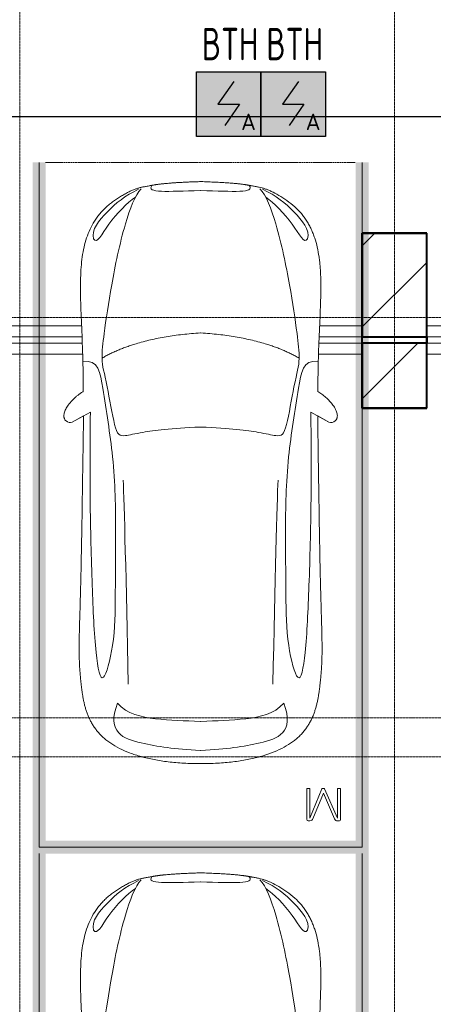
# Model space of a CAD drawing. Header units: millimetres. Extents: x -135639 to 224623, y -383017 to -59102.
# Tile 110 of 256: x 78494 to 81696, y -333932 to -326312. Entities that reach past the tile are written whole.
import ezdxf
from ezdxf.enums import TextEntityAlignment as Align

# ---------------------------------------------------------------- set-up
doc = ezdxf.new("R2010")
doc.units = ezdxf.units.MM
for name, pattern in [('CONTINOUS', [0]), ('Линия сетки', [25, 20, -2.5, 0, -2.5]), ('Невидимые', [5, 3, -2]), ('Штрих_3_3_', [6, 3, -3])]:
    doc.linetypes.add(name, pattern=pattern)
for name, color, linetype, lineweight in [('A-000-M_MASS', 7, 'Continuous', 18), ('A-200-M_WALL_INT', 7, 'Continuous', 18), ('C-953-M_PARKING', 7, 'Continuous', 18), ('C-953-MH_PARKING', 7, 'Невидимые', 18), ('S-280-M_COLUMN', 7, 'Continuous', 18), ('Z-030-M_GRID', 7, 'Continuous', 9), ('ПС', 7, 'Continuous', 40), ('СС-011-ПОЖ-СИГНАЛИЗАЦИЯ', 1, 'Continuous', 30)]:
    doc.layers.add(name, color=color, linetype=linetype, lineweight=lineweight)
doc.styles.add('1111', font='isocpeur.ttf')

# ---------------------------------------------------------------- blocks, each defined once
blk = doc.blocks.new('A_PAR_Parking - M-2663509-B2_-11_400_')
at = {"layer": 'C-953-M_PARKING', "true_color": 0xf7f9fb}
blk.add_hatch(color=7, dxfattribs=at).paths.add_polyline_path([(-1300, 2650), (-1300, -2700), (1300, -2700), (1300, 2650), (1200, 2650), (1200, -2600), (-1200, -2600), (-1200, 2650)])
at = {"layer": 'A-000-M_MASS', "color": 253, "true_color": 0xaaaaaa}
for p, q in [((-853.2, 716.7), (-993.1, 639.1)), ((-906.1, 687.4), (-993.1, 639.1)), ((853.2, 716.7), (993.1, 639.1)), ((993.1, 639.1), (906.1, 687.4))]:
    blk.add_line(p, q, dxfattribs=at)
for centre, start, end in [((-1010.2, 677.7), 223.41837, 293.93047), ((1010.2, 677.7), 246.06953, 316.58163)]:
    blk.add_arc(centre, 42.2, start, end, dxfattribs=at)
for points, knots in [([(-907.6, 876.4), (-907.6, 976), (-911.2, 1161), (-920, 1362), (-926.1, 1508.1), (-930.5, 1645.4), (-930.2, 1768.6), (-921.6, 1880.2), (-910.5, 1957.2), (-893.9, 2030.5), (-870.8, 2100), (-840.5, 2165.3), (-808.7, 2215.9), (-778.9, 2254), (-754.4, 2281.2), (-727.4, 2307.2), (-698.1, 2331.9), (-667.3, 2354.9), (-635.8, 2376.1), (-604.5, 2395.2), (-574, 2412.1), (-545.3, 2426.4), (-519.1, 2437.8), (-499.9, 2445), (-485.2, 2449.7), (-474.3, 2452.8), (-463.2, 2455.6), (-451.9, 2458.1), (-440.1, 2460.6), (-427.5, 2463), (-414, 2465.5), (-401.8, 2467.8), (-391.4, 2469.7), (-383.1, 2471.3), (-375.8, 2472.6), (-369.6, 2473.7), (-363, 2474.8), (-356.1, 2475.9), (-348.8, 2477.1), (-342.9, 2477.9), (-336.8, 2478.8), (-330.4, 2479.7), (-323.7, 2480.6), (-316.6, 2481.5), (-309.1, 2482.4), (-301.4, 2483.3), (-293.2, 2484.2), (-284.6, 2485.1), (-275.5, 2486), (-262.9, 2487.1), (-249.4, 2488.3), (-234.8, 2489.5), (-223.4, 2490.4), (-211.5, 2491.2), (-198.9, 2492.1), (-185.8, 2492.9), (-167.6, 2494), (-148.2, 2495.1), (-127.4, 2496.1), (-105.9, 2497.2), (-77.2, 2498.4), (-39.8, 2499.8), (-13, 2500.7), (0.9, 2501.1)], [-1, -1, -1, -1, -0.913265, -0.826531, -0.783163, -0.739796, -0.653061, -0.612245, -0.571429, -0.530612, -0.489796, -0.44898, -0.408163, -0.387755, -0.367347, -0.346939, -0.326531, -0.306122, -0.285714, -0.265306, -0.244898, -0.22449, -0.204082, -0.183673, -0.173469, -0.163265, -0.153061, -0.142857, -0.132653, -0.122449, -0.112245, -0.102041, -0.096939, -0.091837, -0.086735, -0.084184, -0.081633, -0.076531, -0.07398, -0.071429, -0.068878, -0.066327, -0.063776, -0.061224, -0.058673, -0.056122, -0.053571, -0.05102, -0.048469, -0.045918, -0.040816, -0.038265, -0.035714, -0.033163, -0.030612, -0.028061, -0.02551, -0.020408, -0.017857, -0.015306, -0.010204, -0.005102, 0, 0, 0, 0]), ([(-479.6, 2441.4), (-586, 2391.8), (-718.7, 2282.7), (-847.3, 2127.6), (-828.4, 2057)], [0, 0, 0, 0, 0.53668, 1.024735, 1.024735, 1.024735, 1.024735]), ([(-459.4, 2446), (-507.5, 2397.9), (-600.9, 2146.6), (-695.8, 1683.9), (-743.6, 1354.1), (-774.1, 1106.3), (-734.1, 996.4), (-659.8, 552.2), (-618, 522.3), (-447.3, 564.9), (-233.6, 590.3), (-1.9, 601.6)], [0, 0, 0, 0, 0.884172, 2.058368, 3.212407, 3.977765, 4.871213, 5.547774, 6.288901, 6.772879, 7.454401, 7.454401, 7.454401, 7.454401]), ([(0.9, 2501.1), (21.7, 2500.5), (51.4, 2499.4), (87.7, 2498), (113.2, 2496.8), (137.2, 2495.6), (159.8, 2494.4), (180.9, 2493.2), (200.8, 2491.9), (219.4, 2490.6), (236.6, 2489.3), (252.9, 2488), (267.9, 2486.6), (281.9, 2485.3), (295, 2483.9), (307, 2482.6), (319.6, 2481.1), (329.9, 2479.7), (338.4, 2478.5), (344.6, 2477.7), (350.4, 2476.8), (355.9, 2475.9), (361.2, 2475.1), (366.3, 2474.2), (371.2, 2473.4), (377.4, 2472.3), (384.7, 2471), (393, 2469.4), (403.4, 2467.5), (415.6, 2465.2), (433.6, 2461.8), (453.8, 2457.8), (475.9, 2452.6), (497.6, 2446), (520.6, 2437.4), (555.5, 2422.1), (605.5, 2395.9), (669.1, 2355.3), (729.9, 2307.4), (772.8, 2262.9), (802.5, 2224.9), (822.6, 2195.1), (840.7, 2164.2), (856.7, 2132.1), (870.9, 2098.9), (887.5, 2053.3), (903.9, 1993.8), (915.3, 1931.2), (921.9, 1879.2), (925.6, 1839.1), (928.2, 1798), (929.8, 1755.7), (930.5, 1719.5), (930.6, 1689.9), (930.5, 1667.4), (930.3, 1644.6), (929.9, 1621.4), (929.4, 1597.9), (928.5, 1566.1), (927.2, 1525.5), (924.6, 1458.6), (919.2, 1336.4), (911, 1144.9), (907.6, 970.1), (907.6, 876.4)], [-1, -1, -1, -1, -0.992347, -0.98852, -0.984694, -0.980867, -0.977041, -0.973214, -0.969388, -0.965561, -0.961735, -0.957908, -0.954082, -0.950255, -0.946429, -0.942602, -0.938776, -0.933673, -0.931122, -0.928571, -0.92602, -0.923469, -0.920918, -0.918367, -0.915816, -0.913265, -0.908163, -0.903061, -0.897959, -0.887755, -0.877551, -0.857143, -0.836735, -0.816327, -0.795918, -0.77551, -0.734694, -0.693878, -0.653061, -0.612245, -0.591837, -0.571429, -0.55102, -0.530612, -0.510204, -0.489796, -0.44898, -0.408163, -0.387755, -0.367347, -0.346939, -0.326531, -0.306122, -0.295918, -0.285714, -0.27551, -0.265306, -0.255102, -0.244898, -0.22449, -0.204082, -0.163265, -0.081633, 0, 0, 0, 0]), ([(459.4, 2446), (507.5, 2397.9), (600.9, 2146.6), (695.8, 1683.9), (743.6, 1354.1), (774.1, 1106.3), (734.1, 996.4), (659.8, 552.2), (618, 522.3), (447.3, 564.9), (233.6, 590.3), (1.9, 601.6)], [0, 0, 0, 0, 0.884172, 2.058368, 3.212407, 3.977765, 4.871213, 5.547774, 6.288901, 6.772879, 7.454401, 7.454401, 7.454401, 7.454401]), ([(479.6, 2441.4), (586, 2391.8), (718.7, 2282.7), (847.3, 2127.6), (828.4, 2057)], [0, 0, 0, 0, 0.53668, 1.024735, 1.024735, 1.024735, 1.024735]), ([(-828.4, 2057), (-802.6, 2015.7), (-728.3, 2173.2), (-566.1, 2339.3), (-504.9, 2380.6)], [0, 0, 0, 0, 0.497572, 1.022643, 1.022643, 1.022643, 1.022643]), ([(828.4, 2057), (802.6, 2015.7), (728.3, 2173.2), (566.1, 2339.3), (504.9, 2380.6)], [0, 0, 0, 0, 0.497572, 1.022643, 1.022643, 1.022643, 1.022643]), ([(-908.3, 1105.9), (-792, 1130), (-753.2, 859.4), (-662.6, 332.1), (-655.4, -196.5), (-660.5, -684.2), (-662.6, -1068.4), (-763.9, -1442.7), (-816.5, -1156.9), (-841.5, -605.2), (-856.7, -17.5), (-856.5, 453.9), (-853.2, 716.7)], [0, 0, 0, 0, 1.013953, 2.476159, 4.172855, 5.704608, 7.082231, 8.244161, 9.589947, 11.154659, 12.917121, 14.362976, 14.362976, 14.362976, 14.362976]), ([(908.3, 1105.9), (792, 1130), (753.2, 859.4), (662.6, 332.1), (655.4, -196.5), (660.5, -684.2), (662.6, -1068.4), (763.9, -1442.7), (816.5, -1156.9), (841.5, -605.2), (856.7, -17.5), (856.5, 453.9), (853.2, 716.7)], [0, 0, 0, 0, 1.013953, 2.476159, 4.172855, 5.704608, 7.082231, 8.244161, 9.589947, 11.154659, 12.917121, 14.362976, 14.362976, 14.362976, 14.362976]), ([(-1040.9, 648.7), (-1044.3, 651.7), (-1048.7, 656.6), (-1052.9, 663.7), (-1055.3, 669.5), (-1057.1, 675.4), (-1058, 681.7), (-1058.4, 688.2), (-1057.8, 701.7), (-1052.2, 723.5), (-1035.9, 755.8), (-1011.1, 789.9), (-984.6, 818.2), (-961.5, 838.8), (-943.7, 853.1), (-925.6, 865.8), (-913.6, 873), (-907.6, 876.4)], [-1, -1, -1, -1, -0.941667, -0.9125, -0.883333, -0.854167, -0.825, -0.795833, -0.766667, -0.65, -0.533333, -0.4, -0.266667, -0.2, -0.133333, -0.066667, 0, 0, 0, 0]), ([(907.6, 876.4), (912.9, 873.5), (923.4, 867.2), (944.5, 852.7), (970.5, 831.6), (999.5, 802.9), (1025.9, 770.7), (1043.2, 742.4), (1052.9, 719.4), (1057.4, 702.8), (1058.6, 689.7), (1057.9, 679.9), (1056.4, 672.8), (1054.1, 666.1), (1049.7, 657.8), (1044.8, 652.2), (1040.9, 648.7)], [-1, -1, -1, -1, -0.941667, -0.883333, -0.766667, -0.65, -0.533333, -0.4, -0.333333, -0.266667, -0.2, -0.166667, -0.133333, -0.1, -0.066667, 0, 0, 0, 0]), ([(0, -2003.8), (-45, -2003.7), (-131.8, -2001.4), (-251.9, -1990.7), (-361.8, -1973.6), (-461.5, -1950.2), (-550.8, -1921), (-629.5, -1886.4), (-686.2, -1853.3), (-726.1, -1824.5), (-753.4, -1801.8), (-773.8, -1781.9), (-788.8, -1765.5), (-799.4, -1753.1), (-809.5, -1740.4), (-818.9, -1727.5), (-827.7, -1714.4), (-836.1, -1701.2), (-843.9, -1687.9), (-851.2, -1674.4), (-857.9, -1660.8), (-864.3, -1647.2), (-870.2, -1633.6), (-875.7, -1619.8), (-880.7, -1606), (-885.4, -1592.2), (-889.8, -1578.4), (-893.7, -1564.6), (-897.4, -1550.8), (-900.7, -1537.2), (-903.9, -1523.6), (-906.6, -1510.1), (-909.2, -1496.6), (-911.6, -1483.4), (-913.8, -1470.2), (-915.7, -1457.2), (-917.5, -1444.4), (-919.2, -1431.8), (-920.9, -1419.4), (-922.8, -1403.2), (-925.1, -1383.5), (-927.6, -1360.8), (-929.8, -1338.8), (-931.7, -1317.6), (-934, -1290), (-936.3, -1256.7), (-938.2, -1217.6), (-939.4, -1178.6), (-940, -1138.8), (-940, -1097.3), (-939.4, -1038.8), (-937.7, -958.2), (-934.4, -846), (-930.5, -714.1), (-926.5, -558.6), (-922.7, -375.9), (-918.9, -163.4), (-914.9, 81.7), (-911.4, 315.4), (-908.5, 521.3), (-906.9, 630.9), (-906.1, 687.4)], [-1, -1, -1, -1, -0.97619, -0.952381, -0.928571, -0.904762, -0.880952, -0.857143, -0.833333, -0.821429, -0.809524, -0.797619, -0.791667, -0.785714, -0.779762, -0.77381, -0.767857, -0.761905, -0.755952, -0.75, -0.744048, -0.738095, -0.732143, -0.72619, -0.720238, -0.714286, -0.708333, -0.702381, -0.696429, -0.690476, -0.684524, -0.678571, -0.672619, -0.666667, -0.660714, -0.654762, -0.64881, -0.642857, -0.636905, -0.630952, -0.619048, -0.607143, -0.595238, -0.583333, -0.571429, -0.547619, -0.52381, -0.5, -0.47619, -0.452381, -0.428571, -0.380952, -0.333333, -0.285714, -0.238095, -0.190476, -0.142857, -0.095238, -0.047619, -0.02381, 0, 0, 0, 0]), ([(906.1, 687.4), (906.9, 630.9), (908.5, 521.3), (910.7, 366.9), (912.8, 221.9), (915.6, 40.8), (918.9, -163.4), (922.7, -375.9), (926.5, -558.6), (929.8, -688.2), (932.5, -780), (934.3, -843.5), (936, -902.1), (937.5, -956.3), (938.7, -1006.6), (939.6, -1053.4), (940, -1097.3), (940, -1138.8), (939.4, -1178.6), (938.2, -1217.6), (936.3, -1256.7), (934, -1290), (931.7, -1317.6), (929.8, -1338.8), (927.6, -1360.8), (925.1, -1383.5), (922.8, -1403.2), (920.9, -1419.4), (919.2, -1431.8), (917.5, -1444.4), (915.7, -1457.2), (913.8, -1470.2), (911.6, -1483.4), (909.2, -1496.6), (906.6, -1510.1), (903.9, -1523.6), (900.7, -1537.2), (897.4, -1550.8), (893.7, -1564.6), (889.8, -1578.4), (885.4, -1592.2), (880.7, -1606), (875.7, -1619.8), (870.2, -1633.6), (864.3, -1647.2), (857.9, -1660.8), (851.2, -1674.4), (843.9, -1687.9), (836.1, -1701.2), (827.7, -1714.4), (818.9, -1727.5), (809.5, -1740.4), (799.4, -1753.1), (788.8, -1765.5), (773.8, -1781.9), (753.4, -1801.8), (726.1, -1824.5), (686.2, -1853.3), (606.8, -1899.6), (494.8, -1942.4), (361.8, -1973.6), (251.9, -1990.7), (131.8, -2001.4), (45, -2003.7), (0, -2003.8)], [-1, -1, -1, -1, -0.97619, -0.952381, -0.928571, -0.904762, -0.857143, -0.809524, -0.761905, -0.714286, -0.690476, -0.666667, -0.642857, -0.619048, -0.595238, -0.571429, -0.547619, -0.52381, -0.5, -0.47619, -0.452381, -0.428571, -0.416667, -0.404762, -0.392857, -0.380952, -0.369048, -0.363095, -0.357143, -0.35119, -0.345238, -0.339286, -0.333333, -0.327381, -0.321429, -0.315476, -0.309524, -0.303571, -0.297619, -0.291667, -0.285714, -0.279762, -0.27381, -0.267857, -0.261905, -0.255952, -0.25, -0.244048, -0.238095, -0.232143, -0.22619, -0.220238, -0.214286, -0.208333, -0.202381, -0.190476, -0.178571, -0.166667, -0.142857, -0.095238, -0.071429, -0.047619, -0.02381, 0, 0, 0, 0]), ([(-643, -1534.6), (-731.6, -1765.4), (-468.2, -1854.8), (-203.3, -1891), (-1.9, -1901.6)], [0, 0, 0, 0, 0.867049, 1.684227, 1.684227, 1.684227, 1.684227]), ([(-643, -1534.6), (-569.6, -1622.1), (-348.5, -1664.3), (-124, -1672.4), (-1.9, -1676.2)], [0, 0, 0, 0, 0.616728, 1.242165, 1.242165, 1.242165, 1.242165]), ([(643, -1534.6), (731.6, -1765.4), (468.2, -1854.8), (203.3, -1891), (1.9, -1901.6)], [0, 0, 0, 0, 0.867049, 1.684227, 1.684227, 1.684227, 1.684227]), ([(643, -1534.6), (569.6, -1622.1), (348.5, -1664.3), (124, -1672.4), (1.9, -1676.2)], [0, 0, 0, 0, 0.616728, 1.242165, 1.242165, 1.242165, 1.242165])]:
    blk.add_open_spline(points, degree=3, knots=knots, dxfattribs=at)
for points, degree in [([(-376.2, 2469.9), (-425, 2411.7), (-256.6, 2425), (-1.9, 2431.6)], 3), ([(376.2, 2469.9), (425, 2411.7), (256.6, 2425), (1.9, 2431.6)], 3), ([(-1.9, 1329.8), (-478.1, 1299.2), (-761.9, 1135.3)], 2), ([(1.9, 1329.8), (478.1, 1299.2), (761.9, 1135.3)], 2), ([(-599.3, 190.1), (-592, 24.4), (-575.2, -588.2), (-560, -1389.4)], 3), ([(599.3, 190.1), (592, 24.4), (575.2, -588.2), (560, -1389.4)], 3)]:
    blk.add_open_spline(points, degree=degree, dxfattribs=at)
at = {"layer": 'C-953-M_PARKING', "color": 253, "true_color": 0xaaaaaa}
for p, q in [((-1250, -2650), (-1250, 2650)), ((1250, 2650), (1250, -2650)), ((822.6, -2197.9), (822.1, -2200.1)), ((822.1, -2200.1), (822.1, -2433.8)), ((824.5, -2196.4), (822.6, -2197.9)), ((822.6, -2197.9), (824.5, -2196.4)), ((828.2, -2195.4), (824.5, -2196.4)), ((824.5, -2196.4), (828.2, -2195.4)), ((833.8, -2195), (828.2, -2195.4)), ((839.8, -2195.4), (833.8, -2195)), ((843.6, -2196.4), (839.8, -2195.4)), ((839.8, -2195.4), (843.6, -2196.4)), ((845.7, -2197.9), (843.6, -2196.4)), ((843.6, -2196.4), (845.7, -2197.9)), ((846.5, -2200.1), (845.7, -2197.9)), ((938, -2198.7), (846.5, -2425.3)), ((846.5, -2425.3), (846.5, -2200.1)), ((939, -2197.3), (938, -2198.7)), ((938, -2198.7), (939, -2197.3)), ((941, -2196.1), (939, -2197.3)), ((939, -2197.3), (941, -2196.1)), ((944.2, -2195.3), (941, -2196.1)), ((941, -2196.1), (944.2, -2195.3)), ((948.9, -2195), (944.2, -2195.3)), ((944.2, -2195.3), (948.9, -2195)), ((953.2, -2195.3), (948.9, -2195)), ((948.9, -2195), (953.2, -2195.3)), ((956.4, -2196.1), (953.2, -2195.3)), ((953.2, -2195.3), (956.4, -2196.1)), ((958.5, -2197.3), (956.4, -2196.1)), ((956.4, -2196.1), (958.5, -2197.3)), ((959.7, -2198.7), (958.5, -2197.3)), ((958.5, -2197.3), (959.7, -2198.7)), ((1058.6, -2425.3), (959.7, -2198.7)), ((1059.2, -2197.9), (1058.6, -2200.1)), ((1058.6, -2200.1), (1058.6, -2425.3)), ((1061.1, -2196.4), (1059.2, -2197.9)), ((1059.2, -2197.9), (1061.1, -2196.4)), ((1064.9, -2195.4), (1061.1, -2196.4)), ((1061.1, -2196.4), (1064.9, -2195.4)), ((1070.4, -2195), (1064.9, -2195.4)), ((1076.3, -2195.4), (1070.4, -2195)), ((1080, -2196.4), (1076.3, -2195.4)), ((1076.3, -2195.4), (1080, -2196.4)), ((1082.1, -2197.9), (1080, -2196.4)), ((1080, -2196.4), (1082.1, -2197.9)), ((1082.7, -2200.1), (1082.1, -2197.9)), ((1082.1, -2197.9), (1082.7, -2200.1)), ((1082.7, -2433.8), (1082.7, -2200.1)), ((869.4, -2430.3), (950, -2231.9)), ((950, -2231.9), (1037.2, -2429.5)), ((822.1, -2433.8), (825.8, -2443.3)), ((861.1, -2441.8), (865.9, -2436.9)), ((865.9, -2436.9), (869.4, -2430.3)), ((1037.2, -2429.5), (1041.4, -2437.3)), ((1041.4, -2437.3), (1046.1, -2442.4)), ((1081.6, -2439.5), (1082.7, -2433.8)), ((825.8, -2443.3), (833.1, -2445.9)), ((833.1, -2445.9), (846, -2445.9)), ((846, -2445.9), (854.6, -2444.9)), ((854.6, -2444.9), (861.1, -2441.8)), ((1046.1, -2442.4), (1051.3, -2445.1)), ((1051.3, -2445.1), (1057.5, -2445.9)), ((1057.5, -2445.9), (1071.8, -2445.9)), ((1071.8, -2445.9), (1075.5, -2445.3)), ((1075.5, -2445.3), (1071.8, -2445.9)), ((1075.5, -2445.3), (1079, -2443.3)), ((1079, -2443.3), (1075.5, -2445.3)), ((1079, -2443.3), (1081.6, -2439.5)), ((1081.6, -2439.5), (1079, -2443.3)), ((1250, -2650), (-1250, -2650))]:
    blk.add_line(p, q, dxfattribs=at)
at = {"layer": 'C-953-MH_PARKING', "color": 253, "linetype": 'Штрих_3_3_', "true_color": 0xaaaaaa}
blk.add_line((-1200, 2650), (1200, 2650), dxfattribs=at)
blk = doc.blocks.new('A_PAR_Parking - M_Зависимые-2663510-B2_-11_400_')
at = {"layer": 'C-953-M_PARKING', "true_color": 0xf7f9fb}
blk.add_hatch(color=7, dxfattribs=at).paths.add_polyline_path([(-1300, 1541.5), (-1300, -2700), (1300, -2700), (1300, 2650), (1200, 2650), (1200, -2600), (-1200, -2600), (-1200, 2650), (-1300, 2650), (-1300, 2234.8)])
at = {"layer": 'A-000-M_MASS', "color": 253, "true_color": 0xaaaaaa}
for p, q in [((-853.2, 716.7), (-993.1, 639.1)), ((-906.1, 687.4), (-993.1, 639.1)), ((853.2, 716.7), (993.1, 639.1)), ((993.1, 639.1), (906.1, 687.4))]:
    blk.add_line(p, q, dxfattribs=at)
for centre, start, end in [((-1010.2, 677.7), 223.41837, 293.93047), ((1010.2, 677.7), 246.06953, 316.58163)]:
    blk.add_arc(centre, 42.2, start, end, dxfattribs=at)
for points, knots in [([(-907.6, 876.4), (-907.6, 976), (-911.2, 1161), (-920, 1362), (-926.1, 1508.1), (-930.5, 1645.4), (-930.2, 1768.6), (-921.6, 1880.2), (-910.5, 1957.2), (-893.9, 2030.5), (-870.8, 2100), (-840.5, 2165.3), (-808.7, 2215.9), (-778.9, 2254), (-754.4, 2281.2), (-727.4, 2307.2), (-698.1, 2331.9), (-667.3, 2354.9), (-635.8, 2376.1), (-604.5, 2395.2), (-574, 2412.1), (-545.3, 2426.4), (-519.1, 2437.8), (-499.9, 2445), (-485.2, 2449.7), (-474.3, 2452.8), (-463.2, 2455.6), (-451.9, 2458.1), (-440.1, 2460.6), (-427.5, 2463), (-414, 2465.5), (-401.8, 2467.8), (-391.4, 2469.7), (-383.1, 2471.3), (-375.8, 2472.6), (-369.6, 2473.7), (-363, 2474.8), (-356.1, 2475.9), (-348.8, 2477.1), (-342.9, 2477.9), (-336.8, 2478.8), (-330.4, 2479.7), (-323.7, 2480.6), (-316.6, 2481.5), (-309.1, 2482.4), (-301.4, 2483.3), (-293.2, 2484.2), (-284.6, 2485.1), (-275.5, 2486), (-262.9, 2487.1), (-249.4, 2488.3), (-234.8, 2489.5), (-223.4, 2490.4), (-211.5, 2491.2), (-198.9, 2492.1), (-185.8, 2492.9), (-167.6, 2494), (-148.2, 2495.1), (-127.4, 2496.1), (-105.9, 2497.2), (-77.2, 2498.4), (-39.8, 2499.8), (-13, 2500.7), (0.9, 2501.1)], [-1, -1, -1, -1, -0.913265, -0.826531, -0.783163, -0.739796, -0.653061, -0.612245, -0.571429, -0.530612, -0.489796, -0.44898, -0.408163, -0.387755, -0.367347, -0.346939, -0.326531, -0.306122, -0.285714, -0.265306, -0.244898, -0.22449, -0.204082, -0.183673, -0.173469, -0.163265, -0.153061, -0.142857, -0.132653, -0.122449, -0.112245, -0.102041, -0.096939, -0.091837, -0.086735, -0.084184, -0.081633, -0.076531, -0.07398, -0.071429, -0.068878, -0.066327, -0.063776, -0.061224, -0.058673, -0.056122, -0.053571, -0.05102, -0.048469, -0.045918, -0.040816, -0.038265, -0.035714, -0.033163, -0.030612, -0.028061, -0.02551, -0.020408, -0.017857, -0.015306, -0.010204, -0.005102, 0, 0, 0, 0]), ([(-479.6, 2441.4), (-586, 2391.8), (-718.7, 2282.7), (-847.3, 2127.6), (-828.4, 2057)], [0, 0, 0, 0, 0.53668, 1.024735, 1.024735, 1.024735, 1.024735]), ([(-459.4, 2446), (-507.5, 2397.9), (-600.9, 2146.6), (-695.8, 1683.9), (-743.6, 1354.1), (-774.1, 1106.3), (-734.1, 996.4), (-659.8, 552.2), (-618, 522.3), (-447.3, 564.9), (-233.6, 590.3), (-1.9, 601.6)], [0, 0, 0, 0, 0.884172, 2.058368, 3.212407, 3.977765, 4.871213, 5.547774, 6.288901, 6.772879, 7.454401, 7.454401, 7.454401, 7.454401]), ([(0.9, 2501.1), (21.7, 2500.5), (51.4, 2499.4), (87.7, 2498), (113.2, 2496.8), (137.2, 2495.6), (159.8, 2494.4), (180.9, 2493.2), (200.8, 2491.9), (219.4, 2490.6), (236.6, 2489.3), (252.9, 2488), (267.9, 2486.6), (281.9, 2485.3), (295, 2483.9), (307, 2482.6), (319.6, 2481.1), (329.9, 2479.7), (338.4, 2478.5), (344.6, 2477.7), (350.4, 2476.8), (355.9, 2475.9), (361.2, 2475.1), (366.3, 2474.2), (371.2, 2473.4), (377.4, 2472.3), (384.7, 2471), (393, 2469.4), (403.4, 2467.5), (415.6, 2465.2), (433.6, 2461.8), (453.8, 2457.8), (475.9, 2452.6), (497.6, 2446), (520.6, 2437.4), (555.5, 2422.1), (605.5, 2395.9), (669.1, 2355.3), (729.9, 2307.4), (772.8, 2262.9), (802.5, 2224.9), (822.6, 2195.1), (840.7, 2164.2), (856.7, 2132.1), (870.9, 2098.9), (887.5, 2053.3), (903.9, 1993.8), (915.3, 1931.2), (921.9, 1879.2), (925.6, 1839.1), (928.2, 1798), (929.8, 1755.7), (930.5, 1719.5), (930.6, 1689.9), (930.5, 1667.4), (930.3, 1644.6), (929.9, 1621.4), (929.4, 1597.9), (928.5, 1566.1), (927.2, 1525.5), (924.6, 1458.6), (919.2, 1336.4), (911, 1144.9), (907.6, 970.1), (907.6, 876.4)], [-1, -1, -1, -1, -0.992347, -0.98852, -0.984694, -0.980867, -0.977041, -0.973214, -0.969388, -0.965561, -0.961735, -0.957908, -0.954082, -0.950255, -0.946429, -0.942602, -0.938776, -0.933673, -0.931122, -0.928571, -0.92602, -0.923469, -0.920918, -0.918367, -0.915816, -0.913265, -0.908163, -0.903061, -0.897959, -0.887755, -0.877551, -0.857143, -0.836735, -0.816327, -0.795918, -0.77551, -0.734694, -0.693878, -0.653061, -0.612245, -0.591837, -0.571429, -0.55102, -0.530612, -0.510204, -0.489796, -0.44898, -0.408163, -0.387755, -0.367347, -0.346939, -0.326531, -0.306122, -0.295918, -0.285714, -0.27551, -0.265306, -0.255102, -0.244898, -0.22449, -0.204082, -0.163265, -0.081633, 0, 0, 0, 0]), ([(459.4, 2446), (507.5, 2397.9), (600.9, 2146.6), (695.8, 1683.9), (743.6, 1354.1), (774.1, 1106.3), (734.1, 996.4), (659.8, 552.2), (618, 522.3), (447.3, 564.9), (233.6, 590.3), (1.9, 601.6)], [0, 0, 0, 0, 0.884172, 2.058368, 3.212407, 3.977765, 4.871213, 5.547774, 6.288901, 6.772879, 7.454401, 7.454401, 7.454401, 7.454401]), ([(479.6, 2441.4), (586, 2391.8), (718.7, 2282.7), (847.3, 2127.6), (828.4, 2057)], [0, 0, 0, 0, 0.53668, 1.024735, 1.024735, 1.024735, 1.024735]), ([(-828.4, 2057), (-802.6, 2015.7), (-728.3, 2173.2), (-566.1, 2339.3), (-504.9, 2380.6)], [0, 0, 0, 0, 0.497572, 1.022643, 1.022643, 1.022643, 1.022643]), ([(828.4, 2057), (802.6, 2015.7), (728.3, 2173.2), (566.1, 2339.3), (504.9, 2380.6)], [0, 0, 0, 0, 0.497572, 1.022643, 1.022643, 1.022643, 1.022643]), ([(-908.3, 1105.9), (-792, 1130), (-753.2, 859.4), (-662.6, 332.1), (-655.4, -196.5), (-660.5, -684.2), (-662.6, -1068.4), (-763.9, -1442.7), (-816.5, -1156.9), (-841.5, -605.2), (-856.7, -17.5), (-856.5, 453.9), (-853.2, 716.7)], [0, 0, 0, 0, 1.013953, 2.476159, 4.172855, 5.704608, 7.082231, 8.244161, 9.589947, 11.154659, 12.917121, 14.362976, 14.362976, 14.362976, 14.362976]), ([(908.3, 1105.9), (792, 1130), (753.2, 859.4), (662.6, 332.1), (655.4, -196.5), (660.5, -684.2), (662.6, -1068.4), (763.9, -1442.7), (816.5, -1156.9), (841.5, -605.2), (856.7, -17.5), (856.5, 453.9), (853.2, 716.7)], [0, 0, 0, 0, 1.013953, 2.476159, 4.172855, 5.704608, 7.082231, 8.244161, 9.589947, 11.154659, 12.917121, 14.362976, 14.362976, 14.362976, 14.362976]), ([(-1040.9, 648.7), (-1044.3, 651.7), (-1048.7, 656.6), (-1052.9, 663.7), (-1055.3, 669.5), (-1057.1, 675.4), (-1058, 681.7), (-1058.4, 688.2), (-1057.8, 701.7), (-1052.2, 723.5), (-1035.9, 755.8), (-1011.1, 789.9), (-984.6, 818.2), (-961.5, 838.8), (-943.7, 853.1), (-925.6, 865.8), (-913.6, 873), (-907.6, 876.4)], [-1, -1, -1, -1, -0.941667, -0.9125, -0.883333, -0.854167, -0.825, -0.795833, -0.766667, -0.65, -0.533333, -0.4, -0.266667, -0.2, -0.133333, -0.066667, 0, 0, 0, 0]), ([(907.6, 876.4), (912.9, 873.5), (923.4, 867.2), (944.5, 852.7), (970.5, 831.6), (999.5, 802.9), (1025.9, 770.7), (1043.2, 742.4), (1052.9, 719.4), (1057.4, 702.8), (1058.6, 689.7), (1057.9, 679.9), (1056.4, 672.8), (1054.1, 666.1), (1049.7, 657.8), (1044.8, 652.2), (1040.9, 648.7)], [-1, -1, -1, -1, -0.941667, -0.883333, -0.766667, -0.65, -0.533333, -0.4, -0.333333, -0.266667, -0.2, -0.166667, -0.133333, -0.1, -0.066667, 0, 0, 0, 0]), ([(0, -2003.8), (-45, -2003.7), (-131.8, -2001.4), (-251.9, -1990.7), (-361.8, -1973.6), (-461.5, -1950.2), (-550.8, -1921), (-629.5, -1886.4), (-686.2, -1853.3), (-726.1, -1824.5), (-753.4, -1801.8), (-773.8, -1781.9), (-788.8, -1765.5), (-799.4, -1753.1), (-809.5, -1740.4), (-818.9, -1727.5), (-827.7, -1714.4), (-836.1, -1701.2), (-843.9, -1687.9), (-851.2, -1674.4), (-857.9, -1660.8), (-864.3, -1647.2), (-870.2, -1633.6), (-875.7, -1619.8), (-880.7, -1606), (-885.4, -1592.2), (-889.8, -1578.4), (-893.7, -1564.6), (-897.4, -1550.8), (-900.7, -1537.2), (-903.9, -1523.6), (-906.6, -1510.1), (-909.2, -1496.6), (-911.6, -1483.4), (-913.8, -1470.2), (-915.7, -1457.2), (-917.5, -1444.4), (-919.2, -1431.8), (-920.9, -1419.4), (-922.8, -1403.2), (-925.1, -1383.5), (-927.6, -1360.8), (-929.8, -1338.8), (-931.7, -1317.6), (-934, -1290), (-936.3, -1256.7), (-938.2, -1217.6), (-939.4, -1178.6), (-940, -1138.8), (-940, -1097.3), (-939.4, -1038.8), (-937.7, -958.2), (-934.4, -846), (-930.5, -714.1), (-926.5, -558.6), (-922.7, -375.9), (-918.9, -163.4), (-914.9, 81.7), (-911.4, 315.4), (-908.5, 521.3), (-906.9, 630.9), (-906.1, 687.4)], [-1, -1, -1, -1, -0.97619, -0.952381, -0.928571, -0.904762, -0.880952, -0.857143, -0.833333, -0.821429, -0.809524, -0.797619, -0.791667, -0.785714, -0.779762, -0.77381, -0.767857, -0.761905, -0.755952, -0.75, -0.744048, -0.738095, -0.732143, -0.72619, -0.720238, -0.714286, -0.708333, -0.702381, -0.696429, -0.690476, -0.684524, -0.678571, -0.672619, -0.666667, -0.660714, -0.654762, -0.64881, -0.642857, -0.636905, -0.630952, -0.619048, -0.607143, -0.595238, -0.583333, -0.571429, -0.547619, -0.52381, -0.5, -0.47619, -0.452381, -0.428571, -0.380952, -0.333333, -0.285714, -0.238095, -0.190476, -0.142857, -0.095238, -0.047619, -0.02381, 0, 0, 0, 0]), ([(906.1, 687.4), (906.9, 630.9), (908.5, 521.3), (910.7, 366.9), (912.8, 221.9), (915.6, 40.8), (918.9, -163.4), (922.7, -375.9), (926.5, -558.6), (929.8, -688.2), (932.5, -780), (934.3, -843.5), (936, -902.1), (937.5, -956.3), (938.7, -1006.6), (939.6, -1053.4), (940, -1097.3), (940, -1138.8), (939.4, -1178.6), (938.2, -1217.6), (936.3, -1256.7), (934, -1290), (931.7, -1317.6), (929.8, -1338.8), (927.6, -1360.8), (925.1, -1383.5), (922.8, -1403.2), (920.9, -1419.4), (919.2, -1431.8), (917.5, -1444.4), (915.7, -1457.2), (913.8, -1470.2), (911.6, -1483.4), (909.2, -1496.6), (906.6, -1510.1), (903.9, -1523.6), (900.7, -1537.2), (897.4, -1550.8), (893.7, -1564.6), (889.8, -1578.4), (885.4, -1592.2), (880.7, -1606), (875.7, -1619.8), (870.2, -1633.6), (864.3, -1647.2), (857.9, -1660.8), (851.2, -1674.4), (843.9, -1687.9), (836.1, -1701.2), (827.7, -1714.4), (818.9, -1727.5), (809.5, -1740.4), (799.4, -1753.1), (788.8, -1765.5), (773.8, -1781.9), (753.4, -1801.8), (726.1, -1824.5), (686.2, -1853.3), (606.8, -1899.6), (494.8, -1942.4), (361.8, -1973.6), (251.9, -1990.7), (131.8, -2001.4), (45, -2003.7), (0, -2003.8)], [-1, -1, -1, -1, -0.97619, -0.952381, -0.928571, -0.904762, -0.857143, -0.809524, -0.761905, -0.714286, -0.690476, -0.666667, -0.642857, -0.619048, -0.595238, -0.571429, -0.547619, -0.52381, -0.5, -0.47619, -0.452381, -0.428571, -0.416667, -0.404762, -0.392857, -0.380952, -0.369048, -0.363095, -0.357143, -0.35119, -0.345238, -0.339286, -0.333333, -0.327381, -0.321429, -0.315476, -0.309524, -0.303571, -0.297619, -0.291667, -0.285714, -0.279762, -0.27381, -0.267857, -0.261905, -0.255952, -0.25, -0.244048, -0.238095, -0.232143, -0.22619, -0.220238, -0.214286, -0.208333, -0.202381, -0.190476, -0.178571, -0.166667, -0.142857, -0.095238, -0.071429, -0.047619, -0.02381, 0, 0, 0, 0]), ([(-643, -1534.6), (-731.6, -1765.4), (-468.2, -1854.8), (-203.3, -1891), (-1.9, -1901.6)], [0, 0, 0, 0, 0.867049, 1.684227, 1.684227, 1.684227, 1.684227]), ([(-643, -1534.6), (-569.6, -1622.1), (-348.5, -1664.3), (-124, -1672.4), (-1.9, -1676.2)], [0, 0, 0, 0, 0.616728, 1.242165, 1.242165, 1.242165, 1.242165]), ([(643, -1534.6), (731.6, -1765.4), (468.2, -1854.8), (203.3, -1891), (1.9, -1901.6)], [0, 0, 0, 0, 0.867049, 1.684227, 1.684227, 1.684227, 1.684227]), ([(643, -1534.6), (569.6, -1622.1), (348.5, -1664.3), (124, -1672.4), (1.9, -1676.2)], [0, 0, 0, 0, 0.616728, 1.242165, 1.242165, 1.242165, 1.242165])]:
    blk.add_open_spline(points, degree=3, knots=knots, dxfattribs=at)
for points, degree in [([(-376.2, 2469.9), (-425, 2411.7), (-256.6, 2425), (-1.9, 2431.6)], 3), ([(376.2, 2469.9), (425, 2411.7), (256.6, 2425), (1.9, 2431.6)], 3), ([(-1.9, 1329.8), (-478.1, 1299.2), (-761.9, 1135.3)], 2), ([(1.9, 1329.8), (478.1, 1299.2), (761.9, 1135.3)], 2), ([(-599.3, 190.1), (-592, 24.4), (-575.2, -588.2), (-560, -1389.4)], 3), ([(599.3, 190.1), (592, 24.4), (575.2, -588.2), (560, -1389.4)], 3)]:
    blk.add_open_spline(points, degree=degree, dxfattribs=at)
at = {"layer": 'C-953-M_PARKING', "color": 253, "true_color": 0xaaaaaa}
for p, q in [((-1250, -2650), (-1250, 2650)), ((1250, 2650), (1250, -2650)), ((533.1, -2197.9), (532.6, -2200.1)), ((532.6, -2200.1), (532.6, -2433.8)), ((535, -2196.4), (533.1, -2197.9)), ((533.1, -2197.9), (535, -2196.4)), ((538.7, -2195.4), (535, -2196.4)), ((535, -2196.4), (538.7, -2195.4)), ((544.3, -2195), (538.7, -2195.4)), ((550.3, -2195.4), (544.3, -2195)), ((554.1, -2196.4), (550.3, -2195.4)), ((550.3, -2195.4), (554.1, -2196.4)), ((556.1, -2197.9), (554.1, -2196.4)), ((554.1, -2196.4), (556.1, -2197.9)), ((557, -2200.1), (556.1, -2197.9)), ((648.5, -2198.7), (557, -2425.3)), ((557, -2425.3), (557, -2200.1)), ((649.5, -2197.3), (648.5, -2198.7)), ((648.5, -2198.7), (649.5, -2197.3)), ((651.5, -2196.1), (649.5, -2197.3)), ((649.5, -2197.3), (651.5, -2196.1)), ((654.7, -2195.3), (651.5, -2196.1)), ((651.5, -2196.1), (654.7, -2195.3)), ((659.4, -2195), (654.7, -2195.3)), ((654.7, -2195.3), (659.4, -2195)), ((663.7, -2195.3), (659.4, -2195)), ((659.4, -2195), (663.7, -2195.3)), ((666.9, -2196.1), (663.7, -2195.3)), ((663.7, -2195.3), (666.9, -2196.1)), ((669, -2197.3), (666.9, -2196.1)), ((666.9, -2196.1), (669, -2197.3)), ((670.1, -2198.7), (669, -2197.3)), ((669, -2197.3), (670.1, -2198.7)), ((769.1, -2425.3), (670.1, -2198.7)), ((769.7, -2197.9), (769.1, -2200.1)), ((769.1, -2200.1), (769.1, -2425.3)), ((771.6, -2196.4), (769.7, -2197.9)), ((769.7, -2197.9), (771.6, -2196.4)), ((775.4, -2195.4), (771.6, -2196.4)), ((771.6, -2196.4), (775.4, -2195.4)), ((780.9, -2195), (775.4, -2195.4)), ((786.8, -2195.4), (780.9, -2195)), ((790.5, -2196.4), (786.8, -2195.4)), ((786.8, -2195.4), (790.5, -2196.4)), ((792.6, -2197.9), (790.5, -2196.4)), ((790.5, -2196.4), (792.6, -2197.9)), ((793.2, -2200.1), (792.6, -2197.9)), ((792.6, -2197.9), (793.2, -2200.1)), ((793.2, -2433.8), (793.2, -2200.1)), ((579.9, -2430.3), (660.5, -2231.9)), ((660.5, -2231.9), (747.6, -2429.5)), ((958.9, -2361.5), (955.1, -2370.8)), ((964.9, -2353.3), (958.9, -2361.5)), ((968.9, -2353.3), (964.9, -2353.3)), ((1009.9, -2383.6), (968.9, -2353.3)), ((1007.6, -2326.6), (1005.5, -2330.5)), ((1005.5, -2330.5), (1009.9, -2383.6)), ((1017.6, -2325.3), (1007.6, -2326.6)), ((1027.5, -2326.6), (1017.6, -2325.3)), ((1025.1, -2383.6), (1029.6, -2330.5)), ((1066.2, -2353.3), (1025.1, -2383.6)), ((1029.6, -2330.5), (1027.5, -2326.6)), ((1070.1, -2353.3), (1066.2, -2353.3)), ((1076, -2361.5), (1070.1, -2353.3)), ((1079.9, -2370.8), (1076, -2361.5)), ((532.6, -2433.8), (536.3, -2443.3)), ((571.6, -2441.8), (576.3, -2436.9)), ((576.3, -2436.9), (579.9, -2430.3)), ((747.6, -2429.5), (751.9, -2437.3)), ((751.9, -2437.3), (756.5, -2442.4)), ((792.1, -2439.5), (793.2, -2433.8)), ((955.1, -2370.8), (957.2, -2374.8)), ((957.2, -2420.4), (955.1, -2424.4)), ((955.1, -2424.4), (958.9, -2433.8)), ((957.2, -2374.8), (1002.4, -2397.7)), ((1002.4, -2397.7), (957.2, -2420.4)), ((958.9, -2433.8), (964.9, -2442)), ((968.9, -2442), (1009.9, -2411.7)), ((1009.9, -2411.7), (1005.5, -2464.8)), ((1029.6, -2464.8), (1025.1, -2411.7)), ((1025.1, -2411.7), (1066.2, -2442)), ((1032.7, -2397.7), (1077.9, -2374.8)), ((1077.9, -2420.4), (1032.7, -2397.7)), ((1070.1, -2442), (1076, -2433.8)), ((1076, -2433.8), (1079.9, -2424.4)), ((1077.9, -2374.8), (1079.9, -2370.8)), ((1079.9, -2424.4), (1077.9, -2420.4)), ((536.3, -2443.3), (543.6, -2445.9)), ((543.6, -2445.9), (556.4, -2445.9)), ((556.4, -2445.9), (565, -2444.9)), ((565, -2444.9), (571.6, -2441.8)), ((756.5, -2442.4), (761.8, -2445.1)), ((761.8, -2445.1), (768, -2445.9)), ((768, -2445.9), (782.2, -2445.9)), ((782.2, -2445.9), (785.9, -2445.3)), ((785.9, -2445.3), (782.2, -2445.9)), ((785.9, -2445.3), (789.4, -2443.3)), ((789.4, -2443.3), (785.9, -2445.3)), ((789.4, -2443.3), (792.1, -2439.5)), ((792.1, -2439.5), (789.4, -2443.3)), ((964.9, -2442), (968.9, -2442)), ((1005.5, -2464.8), (1007.6, -2468.8)), ((1007.6, -2468.8), (1017.6, -2470)), ((1017.6, -2470), (1027.5, -2468.8)), ((1027.5, -2468.8), (1029.6, -2464.8)), ((1066.2, -2442), (1070.1, -2442)), ((1250, -2650), (-1250, -2650))]:
    blk.add_line(p, q, dxfattribs=at)
blk = doc.blocks.new('CP_ДШ_Hanytex_TopJoint 24C - CP_ДШ_Hanytex_TopJoint 24C-V99-B2_-11_400_')
at = {"layer": 'A-000-M_MASS', "color": 253, "true_color": 0xaaaaaa}
for p, q in [((337.4, 110), (0, 110)), ((3100, 110), (2162.4, 110)), ((334.3, 25), (0, 25)), ((0, 25), (0, -25)), ((0, -25), (0, 25)), ((3100, 25), (2165.4, 25)), ((3100, -25), (3100, 25)), ((3100, 25), (3100, -110)), ((0, -25), (332.3, -25)), ((2167.3, -25), (3100, -25)), ((328.6, -110), (0, -110)), ((3100, -110), (2170.9, -110))]:
    blk.add_line(p, q, dxfattribs=at)
blk = doc.blocks.new('CP_ДШ_Hanytex_TopJoint 24C - CP_ДШ_Hanytex_TopJoint 24C-V100-B2_-11_400_')
at = {"layer": 'A-000-M_MASS', "color": 253, "true_color": 0xaaaaaa}
for p, q in [((787.1, 110), (0, 110)), ((3100, 110), (2612.1, 110)), ((784, 25), (0, 25)), ((0, 25), (0, -25)), ((0, -110), (0, 25)), ((3100, 25), (2615.1, 25)), ((3100, -25), (3100, 25)), ((3100, 25), (3100, -25)), ((0, -25), (782, -25)), ((2617.1, -25), (3100, -25)), ((778.4, -110), (0, -110)), ((3100, -110), (2620.6, -110))]:
    blk.add_line(p, q, dxfattribs=at)
blk = doc.blocks.new('135_SLK_GD_AR_rvt-1-B2_-11_400_')
at = {"layer": 'A-200-M_WALL_INT', "color": 253, "lineweight": 40, "true_color": 0xaaaaaa}
for p, q in [((90202, 33752), (89698, 33752)), ((89698, 33752), (89698, 33750)), ((89698, 33750), (89698, 32400)), ((90202, 33750), (90202, 33752)), ((90202, 32398), (90202, 33750)), ((89700, 32900), (89700, 32950)), ((90200, 32950), (90200, 32900)), ((89698, 32400), (89698, 32398)), ((89698, 32398), (90200, 32398)), ((90200, 32398), (90202, 32398))]:
    blk.add_line(p, q, dxfattribs=at)
at = {"layer": 'A-000-M_MASS', "color": 253, "lineweight": 18, "true_color": 0xaaaaaa, "rotation": 180}
for name, p in [('CP_ДШ_Hanytex_TopJoint 24C - CP_ДШ_Hanytex_TopJoint 24C-V99-B2_-11_400_', (89700, 32925)), ('CP_ДШ_Hanytex_TopJoint 24C - CP_ДШ_Hanytex_TopJoint 24C-V100-B2_-11_400_', (93300, 32925))]:
    blk.add_blockref(name, p, dxfattribs=at)
at = {"layer": 'C-953-M_PARKING', "color": 253, "lineweight": 18, "true_color": 0xaaaaaa}
for name, p in [('A_PAR_Parking - M-2663509-B2_-11_400_', (88450, 31650)), ('A_PAR_Parking - M_Зависимые-2663510-B2_-11_400_', (88450, 26300))]:
    blk.add_blockref(name, p, dxfattribs=at)
blk = doc.blocks.new('Бетон-Прямоугольная-Колонна - CLM_Подземные этажи_В40-500х800-V140-B2_-11_400_')
at = {"layer": 'S-280-M_COLUMN', "lineweight": 9, "true_color": 0xaaaaaa}
h = blk.add_hatch(dxfattribs=at)
h.set_pattern_fill('FP_18', color=253, style=0, pattern_type=2)
h.set_pattern_definition([(45, (-89950, -33350), (-628.618, 628.618), []), (45, (-89321.4, -33350), (-628.618, 628.618), [1111.25, -222.25, 6.706, -215.544])])
h.paths.add_polyline_path([(250, -400), (250, 400), (-250, 400), (-250, -400), (202.8, -400)])
at = {"layer": 'S-280-M_COLUMN', "color": 253, "lineweight": 40, "true_color": 0xaaaaaa}
for p, q in [((250, 400), (-250, 400)), ((-250, 400), (-250, -400)), ((250, -400), (250, 400)), ((-250, -400), (250, -400))]:
    blk.add_line(p, q, dxfattribs=at)
blk = doc.blocks.new('135_SLK_GD_KR_rvt-1-B2_-11_400_')
at = {"layer": 'S-280-M_COLUMN', "color": 253, "lineweight": 18, "true_color": 0xaaaaaa}
blk.add_blockref('Бетон-Прямоугольная-Колонна - CLM_Подземные этажи_В40-500х800-V140-B2_-11_400_', (89950, 33350), dxfattribs=at)
blk = doc.blocks.new('Бетон-Прямоугольная-Колонна - CLM_Подземные этажи_В50-500х500-V321-B2_-11_400_')
at = {"layer": 'S-280-M_COLUMN', "lineweight": 9, "true_color": 0xaaaaaa}
h = blk.add_hatch(dxfattribs=at)
h.set_pattern_fill('FP_203', color=253, style=0, pattern_type=2)
h.set_pattern_definition([(45, (-89950, -32650), (-628.618, 628.618), []), (45, (-89321.4, -32650), (-628.618, 628.618), [1111.25, -222.25, 6.706, -215.544])])
h.paths.add_polyline_path([(250, -250), (250, 250), (-250, 250), (-250, -250), (202.8, -250)])
at = {"layer": 'S-280-M_COLUMN', "color": 253, "lineweight": 40, "true_color": 0xaaaaaa}
for p, q in [((250, 250), (-250, 250)), ((-250, 250), (-250, -250)), ((250, -250), (250, 250)), ((-250, -250), (250, -250))]:
    blk.add_line(p, q, dxfattribs=at)
blk = doc.blocks.new('135_SLK_K4_KR_rvt-1-B2_-11_400_')
at = {"layer": 'S-280-M_COLUMN', "color": 253, "lineweight": 18, "true_color": 0xaaaaaa}
blk.add_blockref('Бетон-Прямоугольная-Колонна - CLM_Подземные этажи_В50-500х500-V321-B2_-11_400_', (89950, 32650), dxfattribs=at)
blk = doc.blocks.new('-2 этаж')
at = {"layer": 'Z-030-M_GRID', "color": 253, "linetype": 'Линия сетки', "true_color": 0xaaaaaa}
for p, q in [((346142.3, -367088.3), (346142.3, -216207.4)), ((349042.3, -369622.9), (349042.3, -216207.4)), ((415041.9, -316827.3), (255412.1, -316827.3)), ((412503.2, -319927.3), (255412.1, -319927.3)), ((415041.9, -320227.3), (255412.1, -320227.3))]:
    blk.add_line(p, q, dxfattribs=at)
at = {"lineweight": 5}
for name in ['135_SLK_GD_KR_rvt-1-B2_-11_400_', '135_SLK_GD_AR_rvt-1-B2_-11_400_', '135_SLK_K4_KR_rvt-1-B2_-11_400_']:
    blk.add_blockref(name, (259092.3, -349927.3), dxfattribs=at)
blk = doc.blocks.new('*U4706')
at = {"lineweight": 35, "true_color": 0xffffff}
h = blk.add_hatch(color=7, dxfattribs=at)
h.dxf.hatch_style = 1
h.paths.add_polyline_path([(0, 499.6), (0, 0), (499.6, 0), (499.6, 499.6)])
at = {"color": 1, "linetype": 'ByBlock', "lineweight": -2}
for p, q in [((289.5, 426.3), (166.9, 249.8)), ((166.9, 249.8), (332.7, 249.8)), ((332.7, 249.8), (219.3, 86.3))]:
    blk.add_line(p, q, dxfattribs=at)
at = {"color": 1, "linetype": 'ByBlock', "lineweight": -2, "ltscale": 0.1}
blk.add_lwpolyline([(0, 499.6), (499.6, 499.6), (499.6, 0), (0, 0)], close=True, dxfattribs=at)
at = {"color": 1, "linetype": 'ByBlock', "lineweight": -2, "ltscale": 1000, "style": '1111'}
blk.add_text('A', height=128.1, dxfattribs=at).set_placement((403.4, 49.2), align=Align.CENTER)
at = {"color": 0, "linetype": 'ByBlock', "lineweight": -2, "style": '1111'}
blk.add_attdef('INDEX', (-63.3, -234.7), '', height=125, dxfattribs=at)
at = {"color": 0, "linetype": 'ByBlock', "lineweight": -2, "style": '1111', "flags": 1}
for tag, p in [('NAME_DEVICE', (-64.1, -421.2)), ('NUM_POM', (-81.6, -847))]:
    blk.add_attdef(tag, p, '', height=125, dxfattribs=at)
at = {"color": 0, "linetype": 'ByBlock', "lineweight": -2, "style": '1111', "width": 0.7}
blk.add_attdef('NUM_DEVICE', (-64.1, -629.5), '', height=125, dxfattribs=at)

msp = doc.modelspace()

# ---------------------------------------------------------------- linework, layer by layer
at = {"layer": 'СС-011-ПОЖ-СИГНАЛИЗАЦИЯ', "lineweight": 30}
msp.add_lwpolyline([(103296.9, -327062.7), (72935.1, -327062.7), (72935.1, -335766.8), (73786.2, -335766.8), (73786.2, -341241.4), (55538.1, -341241.4)], dxfattribs=at)

# ---------------------------------------------------------------- block references
at = {"color": 0}
msp.add_blockref('-2 этаж', (-267647.8, -11788.6), dxfattribs=at)
at = {"layer": 'ПС', "color": 7, "linetype": 'CONTINOUS', "lineweight": 30, "ltscale": 100}
ref = msp.add_blockref('*U4706', (79861.5, -327215.7), dxfattribs=dict(at, xscale=1.000736, yscale=1.000736, zscale=1.000736))
ref.add_attrib('NUM_DEVICE', 'BTH', dxfattribs={"layer": '0', "color": 0, "linetype": 'ByBlock', "lineweight": -2, "ltscale": 100, "height": 250.18, "style": '1111', "width": 0.7}).set_placement((80123.2, -326625.2), align=Align.CENTER)
ref = msp.add_blockref('*U4706', (80361.4, -327215.7), dxfattribs=dict(at, xscale=1.000736, yscale=1.000736, zscale=1.000736))
ref.add_attrib('NUM_DEVICE', 'BTH', dxfattribs={"layer": '0', "color": 0, "linetype": 'ByBlock', "lineweight": -2, "ltscale": 100, "height": 250.18, "style": '1111', "width": 0.7}).set_placement((80623.2, -326625.2), align=Align.CENTER)

doc.saveas('drawing.dxf')
